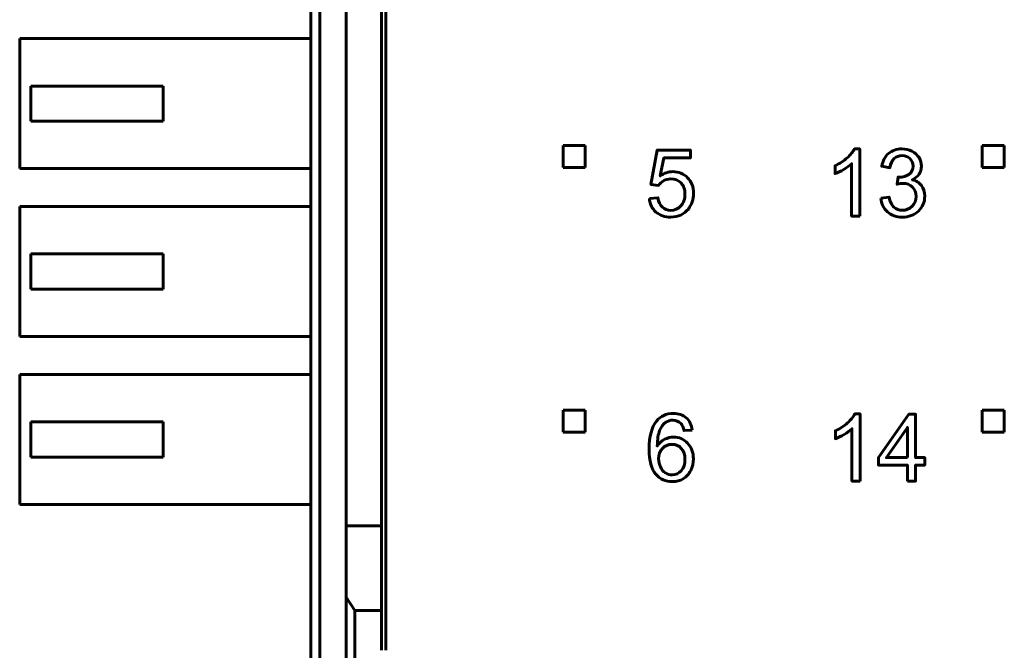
# Model space of a CAD drawing. Header units: millimetres. Extents: x -13 to 39, y -19 to 89.
# Tile 4 of 17: x -13 to 9, y 22 to 37. Entities that reach past the tile are written whole.
import ezdxf

# ---------------------------------------------------------------- set-up
doc = ezdxf.new("R2010")
doc.units = ezdxf.units.MM
doc.linetypes.add('K5LT32781', pattern=[0])
doc.linetypes.add('K5LT_BASIC', pattern=[0])

msp = doc.modelspace()

# ---------------------------------------------------------------- linework, layer by layer
at = {"color": 150, "linetype": 'K5LT32781', "lineweight": 60, "true_color": 0x0080ff}
for p, q in [((-6.261, 61.118), (-6.261, 8.557)), ((-6.061, 8.557), (-6.061, 61.118)), ((-4.561, 22.438), (-4.561, 47.238)), ((-5.461, 25.262), (-5.461, 44.413)), ((-4.661, 44.413), (-4.661, 25.262)), ((-12.861, 36.313), (-12.861, 33.363)), ((-6.261, 36.313), (-12.861, 36.313)), ((-9.611, 35.238), (-12.611, 35.238)), ((-12.611, 34.438), (-12.611, 35.238)), ((-9.611, 34.438), (-9.611, 35.238)), ((-12.611, 34.438), (-9.611, 34.438)), ((-0.541, 33.388), (-0.541, 33.888)), ((-0.541, 33.888), (-0.041, 33.888)), ((-0.041, 33.888), (-0.041, 33.388)), ((-12.861, 33.363), (-6.261, 33.363)), ((-0.041, 33.388), (-0.541, 33.388)), ((-12.861, 29.553), (-12.861, 32.503)), ((-6.261, 32.503), (-12.861, 32.503)), ((-9.611, 31.428), (-12.611, 31.428)), ((-12.611, 30.628), (-12.611, 31.428)), ((-9.611, 30.628), (-9.611, 31.428)), ((-12.611, 30.628), (-9.611, 30.628)), ((-12.861, 29.553), (-6.261, 29.553)), ((-6.261, 28.693), (-12.861, 28.693)), ((-12.861, 25.743), (-12.861, 28.693)), ((-0.541, 27.888), (-0.041, 27.888)), ((-0.541, 27.388), (-0.541, 27.888)), ((-0.041, 27.888), (-0.041, 27.388)), ((-12.611, 26.818), (-12.611, 27.618)), ((-9.611, 27.618), (-12.611, 27.618)), ((-9.611, 26.818), (-9.611, 27.618)), ((-0.041, 27.388), (-0.541, 27.388)), ((-12.611, 26.818), (-9.611, 26.818)), ((-12.861, 25.743), (-6.261, 25.743)), ((-4.661, 25.262), (-5.461, 25.262)), ((-5.461, 23.645), (-5.461, 25.262)), ((-4.661, 25.262), (-4.661, 23.338)), ((-5.261, 23.338), (-5.461, 23.645)), ((-5.461, 23.645), (-5.461, 3.373)), ((-4.661, 23.338), (-5.261, 23.338)), ((-5.261, 3.117), (-5.261, 23.338)), ((-4.661, 22.438), (-4.661, 23.338))]:
    msp.add_line(p, q, dxfattribs=at)
at = {"color": 150, "linetype": 'K5LT_BASIC', "lineweight": 60, "true_color": 0x0080ff}
for p, q in [((8.959, 33.388), (8.959, 33.888)), ((8.959, 33.888), (9.459, 33.888)), ((9.459, 33.888), (9.459, 33.388)), ((9.459, 33.388), (8.959, 33.388)), ((8.959, 27.888), (9.459, 27.888)), ((8.959, 27.388), (8.959, 27.888)), ((9.459, 27.888), (9.459, 27.388)), ((9.459, 27.388), (8.959, 27.388))]:
    msp.add_line(p, q, dxfattribs=at)
for points, knots in [([(1.412, 32.687), (1.412, 32.687), (1.607, 32.702), (1.607, 32.702), (1.622, 32.607), (1.655, 32.536), (1.707, 32.488), (1.759, 32.44), (1.823, 32.416), (1.898, 32.416), (1.989, 32.416), (2.065, 32.45), (2.127, 32.518), (2.188, 32.585), (2.219, 32.675), (2.219, 32.786), (2.219, 32.893), (2.19, 32.976), (2.131, 33.038), (2.072, 33.099), (1.994, 33.13), (1.897, 33.13), (1.836, 33.13), (1.782, 33.116), (1.734, 33.088), (1.687, 33.061), (1.649, 33.025), (1.622, 32.982), (1.622, 32.982), (1.446, 33.007), (1.446, 33.007), (1.592, 33.786), (1.592, 33.786), (2.344, 33.786), (2.344, 33.786), (2.344, 33.608), (2.344, 33.608), (1.741, 33.608), (1.741, 33.608), (1.66, 33.199), (1.66, 33.199), (1.751, 33.263), (1.846, 33.295), (1.945, 33.295), (2.077, 33.295), (2.189, 33.249), (2.279, 33.157), (2.37, 33.065), (2.416, 32.948), (2.416, 32.804), (2.416, 32.666), (2.376, 32.548), (2.296, 32.448), (2.199, 32.325), (2.066, 32.264), (1.898, 32.264), (1.761, 32.264), (1.649, 32.303), (1.562, 32.38), (1.474, 32.457), (1.425, 32.56), (1.412, 32.687)], [0, 0, 0, 0, 0.045455, 0.045455, 0.045455, 0.090909, 0.090909, 0.090909, 0.136364, 0.136364, 0.136364, 0.181818, 0.181818, 0.181818, 0.227273, 0.227273, 0.227273, 0.272727, 0.272727, 0.272727, 0.318182, 0.318182, 0.318182, 0.363636, 0.363636, 0.363636, 0.409091, 0.409091, 0.409091, 0.454545, 0.454545, 0.5, 0.5, 0.545455, 0.545455, 0.590909, 0.590909, 0.636364, 0.636364, 0.681818, 0.681818, 0.681818, 0.727273, 0.727273, 0.727273, 0.772727, 0.772727, 0.772727, 0.818182, 0.818182, 0.818182, 0.863636, 0.863636, 0.863636, 0.909091, 0.909091, 0.909091, 0.954545, 0.954545, 0.954545, 1, 1, 1, 1]), ([(6.183, 32.289), (6.183, 32.289), (5.997, 32.289), (5.997, 32.289), (5.997, 33.476), (5.997, 33.476), (5.952, 33.432), (5.893, 33.39), (5.821, 33.347), (5.748, 33.304), (5.682, 33.272), (5.624, 33.251), (5.624, 33.251), (5.624, 33.431), (5.624, 33.431), (5.728, 33.48), (5.819, 33.539), (5.897, 33.609), (5.975, 33.678), (6.031, 33.746), (6.063, 33.811), (6.063, 33.811), (6.183, 33.811), (6.183, 33.811), (6.183, 32.289), (6.183, 32.289)], [0, 0, 0, 0, 0.111111, 0.111111, 0.222222, 0.222222, 0.222222, 0.333333, 0.333333, 0.333333, 0.444444, 0.444444, 0.444444, 0.555556, 0.555556, 0.555556, 0.666667, 0.666667, 0.666667, 0.777778, 0.777778, 0.777778, 0.888889, 0.888889, 1, 1, 1, 1]), ([(6.662, 32.692), (6.662, 32.692), (6.848, 32.717), (6.848, 32.717), (6.87, 32.611), (6.906, 32.535), (6.957, 32.488), (7.008, 32.442), (7.071, 32.419), (7.145, 32.419), (7.233, 32.419), (7.308, 32.449), (7.368, 32.51), (7.428, 32.57), (7.458, 32.645), (7.458, 32.735), (7.458, 32.82), (7.43, 32.891), (7.374, 32.947), (7.318, 33.002), (7.247, 33.03), (7.161, 33.03), (7.125, 33.03), (7.082, 33.023), (7.029, 33.009), (7.029, 33.009), (7.05, 33.172), (7.05, 33.172), (7.062, 33.171), (7.072, 33.17), (7.08, 33.17), (7.16, 33.17), (7.231, 33.191), (7.295, 33.232), (7.358, 33.273), (7.39, 33.337), (7.39, 33.423), (7.39, 33.491), (7.367, 33.547), (7.32, 33.592), (7.274, 33.637), (7.215, 33.659), (7.142, 33.659), (7.069, 33.659), (7.009, 33.636), (6.96, 33.59), (6.912, 33.544), (6.881, 33.476), (6.867, 33.384), (6.867, 33.384), (6.681, 33.418), (6.681, 33.418), (6.704, 33.543), (6.755, 33.64), (6.836, 33.708), (6.917, 33.777), (7.017, 33.811), (7.137, 33.811), (7.22, 33.811), (7.296, 33.794), (7.365, 33.758), (7.435, 33.723), (7.488, 33.674), (7.525, 33.613), (7.562, 33.552), (7.58, 33.487), (7.58, 33.418), (7.58, 33.353), (7.563, 33.294), (7.528, 33.24), (7.493, 33.187), (7.44, 33.144), (7.372, 33.112), (7.461, 33.092), (7.531, 33.049), (7.58, 32.983), (7.63, 32.918), (7.655, 32.837), (7.655, 32.739), (7.655, 32.607), (7.606, 32.494), (7.51, 32.402), (7.413, 32.31), (7.291, 32.264), (7.144, 32.264), (7.011, 32.264), (6.9, 32.304), (6.812, 32.383), (6.724, 32.463), (6.674, 32.565), (6.662, 32.692)], [0, 0, 0, 0, 0.033333, 0.033333, 0.033333, 0.066667, 0.066667, 0.066667, 0.1, 0.1, 0.1, 0.133333, 0.133333, 0.133333, 0.166667, 0.166667, 0.166667, 0.2, 0.2, 0.2, 0.233333, 0.233333, 0.233333, 0.266667, 0.266667, 0.266667, 0.3, 0.3, 0.3, 0.333333, 0.333333, 0.333333, 0.366667, 0.366667, 0.366667, 0.4, 0.4, 0.4, 0.433333, 0.433333, 0.433333, 0.466667, 0.466667, 0.466667, 0.5, 0.5, 0.5, 0.533333, 0.533333, 0.533333, 0.566667, 0.566667, 0.566667, 0.6, 0.6, 0.6, 0.633333, 0.633333, 0.633333, 0.666667, 0.666667, 0.666667, 0.7, 0.7, 0.7, 0.733333, 0.733333, 0.733333, 0.766667, 0.766667, 0.766667, 0.8, 0.8, 0.8, 0.833333, 0.833333, 0.833333, 0.866667, 0.866667, 0.866667, 0.9, 0.9, 0.9, 0.933333, 0.933333, 0.933333, 0.966667, 0.966667, 0.966667, 1, 1, 1, 1]), ([(2.385, 27.434), (2.385, 27.434), (2.201, 27.42), (2.201, 27.42), (2.184, 27.493), (2.161, 27.546), (2.13, 27.579), (2.08, 27.632), (2.017, 27.659), (1.943, 27.659), (1.883, 27.659), (1.831, 27.642), (1.785, 27.609), (1.726, 27.566), (1.681, 27.504), (1.646, 27.422), (1.612, 27.34), (1.595, 27.224), (1.593, 27.072), (1.638, 27.14), (1.693, 27.191), (1.758, 27.224), (1.823, 27.257), (1.891, 27.274), (1.962, 27.274), (2.086, 27.274), (2.192, 27.228), (2.28, 27.136), (2.367, 27.045), (2.41, 26.927), (2.41, 26.782), (2.41, 26.687), (2.39, 26.599), (2.349, 26.517), (2.308, 26.435), (2.252, 26.373), (2.18, 26.329), (2.108, 26.286), (2.027, 26.264), (1.936, 26.264), (1.781, 26.264), (1.654, 26.321), (1.556, 26.435), (1.458, 26.549), (1.409, 26.737), (1.409, 26.999), (1.409, 27.292), (1.464, 27.505), (1.572, 27.638), (1.666, 27.753), (1.794, 27.811), (1.954, 27.811), (2.074, 27.811), (2.172, 27.778), (2.324, 27.644), (2.37, 27.552), (2.385, 27.434)], [0, 0, 0, 0, 0.052632, 0.052632, 0.052632, 0.105263, 0.105263, 0.105263, 0.157895, 0.157895, 0.157895, 0.210526, 0.210526, 0.210526, 0.263158, 0.263158, 0.263158, 0.315789, 0.315789, 0.315789, 0.368421, 0.368421, 0.368421, 0.421053, 0.421053, 0.421053, 0.473684, 0.473684, 0.473684, 0.526316, 0.526316, 0.526316, 0.578947, 0.578947, 0.578947, 0.631579, 0.631579, 0.631579, 0.684211, 0.684211, 0.684211, 0.736842, 0.736842, 0.736842, 0.789474, 0.789474, 0.789474, 0.842105, 0.842105, 0.842105, 0.894737, 0.894737, 0.894737, 0.947368, 0.947368, 1, 1, 1, 1]), ([(6.19, 26.277), (6.19, 26.277), (6.003, 26.277), (6.003, 26.277), (6.003, 27.463), (6.003, 27.463), (5.958, 27.42), (5.9, 27.377), (5.827, 27.334), (5.754, 27.292), (5.689, 27.26), (5.631, 27.238), (5.631, 27.238), (5.631, 27.418), (5.631, 27.418), (5.735, 27.467), (5.826, 27.526), (5.904, 27.596), (5.982, 27.666), (6.037, 27.733), (6.07, 27.799), (6.07, 27.799), (6.19, 27.799), (6.19, 27.799), (6.19, 26.277), (6.19, 26.277)], [0, 0, 0, 0, 0.111111, 0.111111, 0.222222, 0.222222, 0.222222, 0.333333, 0.333333, 0.333333, 0.444444, 0.444444, 0.444444, 0.555556, 0.555556, 0.555556, 0.666667, 0.666667, 0.666667, 0.777778, 0.777778, 0.777778, 0.888889, 0.888889, 1, 1, 1, 1]), ([(7.263, 26.277), (7.263, 26.277), (7.263, 26.639), (7.263, 26.639), (6.605, 26.639), (6.605, 26.639), (6.605, 26.81), (6.605, 26.81), (7.297, 27.792), (7.297, 27.792), (7.449, 27.792), (7.449, 27.792), (7.449, 26.81), (7.449, 26.81), (7.655, 26.81), (7.655, 26.81), (7.655, 26.639), (7.655, 26.639), (7.449, 26.639), (7.449, 26.639), (7.449, 26.277), (7.449, 26.277), (7.263, 26.277), (7.263, 26.277)], [0, 0, 0, 0, 0.090909, 0.090909, 0.181818, 0.181818, 0.272727, 0.272727, 0.363636, 0.363636, 0.454545, 0.454545, 0.545455, 0.545455, 0.636364, 0.636364, 0.727273, 0.727273, 0.818182, 0.818182, 0.909091, 0.909091, 1, 1, 1, 1]), ([(7.263, 26.81), (7.263, 26.81), (7.263, 27.492), (7.263, 27.492), (6.788, 26.81), (6.788, 26.81), (7.263, 26.81), (7.263, 26.81)], [0, 0, 0, 0, 0.333333, 0.333333, 0.666667, 0.666667, 1, 1, 1, 1]), ([(1.623, 26.78), (1.623, 26.716), (1.637, 26.655), (1.664, 26.596), (1.691, 26.538), (1.729, 26.493), (1.778, 26.463), (1.826, 26.432), (1.878, 26.416), (1.932, 26.416), (2.012, 26.416), (2.08, 26.448), (2.192, 26.575), (2.22, 26.661), (2.22, 26.77), (2.22, 26.875), (2.192, 26.958), (2.081, 27.078), (2.011, 27.109), (1.925, 27.109), (1.841, 27.109), (1.769, 27.078), (1.711, 27.018), (1.652, 26.958), (1.623, 26.878), (1.623, 26.78)], [0, 0, 0, 0, 0.111111, 0.111111, 0.111111, 0.222222, 0.222222, 0.222222, 0.333333, 0.333333, 0.333333, 0.444444, 0.444444, 0.555556, 0.555556, 0.555556, 0.666667, 0.666667, 0.777778, 0.777778, 0.777778, 0.888889, 0.888889, 0.888889, 1, 1, 1, 1])]:
    msp.add_open_spline(points, degree=3, knots=knots, dxfattribs=at)

doc.saveas('drawing.dxf')
